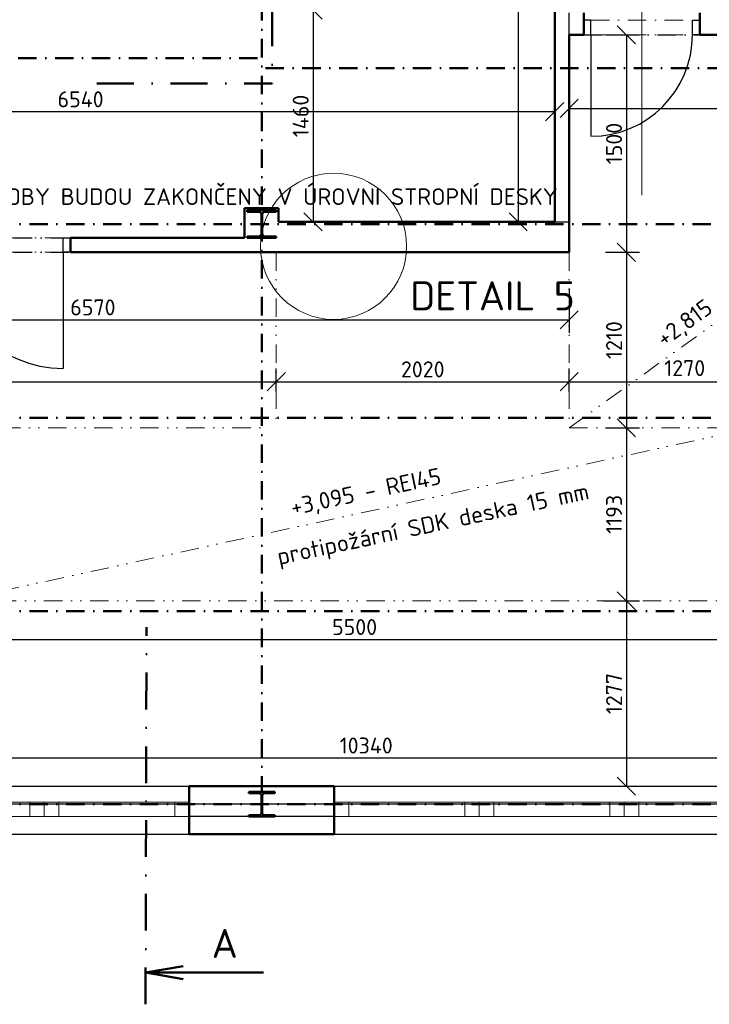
# Model space of a CAD drawing. Header units: millimetres. Extents: x -118752 to 407724, y -73278 to 155058.
# Tile 6 of 256: x -26990 to -22234, y -39162 to -32374. Entities that reach past the tile are written whole.
import ezdxf
from ezdxf.enums import TextEntityAlignment as Align

# ---------------------------------------------------------------- set-up
doc = ezdxf.new("R2010")
doc.units = ezdxf.units.MM
doc.header["$LTSCALE"] = 10
doc.linetypes.add('DASHDOT', pattern=[25.4, 12.7, -6.35, 0, -6.35])
doc.linetypes.add('DIVIDE', pattern=[31.75, 12.7, -6.35, 0, -6.35, 0, -6.35])
for name, color, linetype, lineweight in [('CKDVERE_', 7, 'Continuous', 25), ('CKDVERE_NADROVINOU', 1, 'DASHDOT', 18), ('CKDVERE_OSY', 1, 'Continuous', 18), ('CKDVERE_ZARUBNE_RAM', 5, 'Continuous', 25), ('CKKOTY', 3, 'Continuous', 25), ('CKOKNA', 1, 'Continuous', 18), ('CKPOPIS_POHLED', 3, 'Continuous', 25), ('CKREZY_OZNACENI', 4, 'DASHDOT', 50), ('CKSTENY_NADROVINOU', 7, 'DASHDOT', 25), ('CKSTENY_PODROVINOU', 7, 'Continuous', 25), ('CKSTENY_REZ', 6, 'Continuous', 50), ('CKTEXTY_MALE', 3, 'Continuous', 18), ('CKTEXTY_STREDNI', 6, 'Continuous', 25), ('CSPROFILY_REZY', 4, 'Continuous', 50), ('podhledy', 7, 'Continuous', 20), ('pohledy', 7, 'Continuous', 25)]:
    doc.layers.add(name, color=color, linetype=linetype, lineweight=lineweight)
doc.styles.get("Standard").update_dxf_attribs({"font": 'isocpeur.ttf'})
doc.dimstyles.new('CADKON', dxfattribs={"dimscale": 50, "dimtxt": 2.2, "dimasz": 2.5, "dimexe": 1.8, "dimexo": 5, "dimgap": 0.6, "dimtad": 1, "dimrnd": 1, "dimtxsty": 'Standard', "dimblk1": 'OBLIQUE', "dimblk2": 'OBLIQUE', "dimsah": 1, "dimcen": 2.5, "dimadec": 1, "dimazin": 2, "dimtfac": 1, "dimtdec": 4, "dimtix": 1, "dimtmove": 2, "dimatfit": 3, "dimldrblk": 'OPEN30', "dimfxl": 5, "dimfxlon": 1, "dimtolj": 1, "dimarcsym": 0})

# ---------------------------------------------------------------- blocks, each defined once
blk = doc.blocks.new('CK_S_EXT_HEAHEA180')
for p, q in [((-90, 85.5), (90, 85.5)), ((-90, 85.5), (-90, 76)), ((-90, 76), (-18, 76)), ((90, 76), (18, 76)), ((90, 85.5), (90, 76)), ((-3, -61), (-3, 61)), ((3, -61), (3, 61)), ((-90, -85.5), (-90, -76)), ((-90, -76), (-18, -76)), ((-90, -85.5), (90, -85.5)), ((90, -76), (18, -76)), ((90, -85.5), (90, -76))]:
    blk.add_line(p, q)
for centre, start, end in [((-18, 61), 0, 90), ((18, 61), 90, 180), ((-18, -61), 270, 0), ((18, -61), 180, 270)]:
    blk.add_arc(centre, 15, start, end)
blk = doc.blocks.new('CK_S_EXT_HEAHEA200')
for p, q in [((-100, 95), (100, 95)), ((-100, 95), (-100, 85)), ((-100, 85), (-21.25, 85)), ((100, 85), (21.25, 85)), ((100, 95), (100, 85)), ((-3.25, -67), (-3.25, 67)), ((3.25, -67), (3.25, 67)), ((-100, -95), (-100, -85)), ((-100, -85), (-21.25, -85)), ((-100, -95), (100, -95)), ((100, -85), (21.25, -85)), ((100, -95), (100, -85))]:
    blk.add_line(p, q)
for centre, start, end in [((-21.25, 67), 0, 90), ((21.25, 67), 90, 180), ((-21.25, -67), 270, 0), ((21.25, -67), 180, 270)]:
    blk.add_arc(centre, 18, start, end)
blk = doc.blocks.new('_OBLIQUE')
at = {"color": 0, "linetype": 'ByBlock'}
blk.add_line((-0.5, -0.5), (0.5, 0.5), dxfattribs=at)
blk = doc.blocks.new('*D9876')
at = {"layer": 'CKKOTY', "color": 0, "lineweight": -2}
for p, q in [((-27430.5, -36631), (-27430.5, -36736.5)), ((-27430.5, -36646.5), (-21930.5, -36646.5)), ((-21930.5, -36631), (-21930.5, -36736.5))]:
    blk.add_line(p, q, dxfattribs=at)
at = {"layer": 'Defpoints', "color": 0}
for p in [(-27430.5, -36381), (-21930.5, -36381), (-21930.5, -36646.5)]:
    blk.add_point(p, dxfattribs=at)
at = {"layer": 'CKKOTY', "color": 0, "lineweight": -2, "xscale": 125, "yscale": 125, "zscale": 125, "rotation": 180}
blk.add_blockref('_OBLIQUE', (-27430.5, -36646.5), dxfattribs=at)
at = {"layer": 'CKKOTY', "color": 0, "lineweight": -2, "xscale": 125, "yscale": 125, "zscale": 125}
blk.add_blockref('_OBLIQUE', (-21930.5, -36646.5), dxfattribs=at)
at = {"layer": 'CKKOTY', "color": 0, "insert": (-24680.5, -36561.5), "char_height": 110, "attachment_point": 5}
blk.add_mtext('\\A1;5500', dxfattribs=at)
blk = doc.blocks.new('_Open30')
at = {"color": 0, "lineweight": -2}
for p, q in [((-1, 0.268), (0, 0)), ((0, 0), (-1, -0.268)), ((0, 0), (-1, 0))]:
    blk.add_line(p, q, dxfattribs=at)
blk = doc.blocks.new('*D9879')
at = {"layer": 'CKKOTY', "color": 0, "lineweight": -2}
for p, q in [((-29770.5, -37408.5), (-29770.5, -37373.1)), ((-19430.5, -37408.5), (-19430.5, -37373.1)), ((-29770.5, -37463.1), (-19430.5, -37463.1))]:
    blk.add_line(p, q, dxfattribs=at)
at = {"layer": 'Defpoints', "color": 0}
for p in [(-19430.5, -37463.1), (-29770.5, -37658.5), (-19430.5, -37658.5)]:
    blk.add_point(p, dxfattribs=at)
at = {"layer": 'CKKOTY', "color": 0, "lineweight": -2, "xscale": 125, "yscale": 125, "zscale": 125, "rotation": 180}
blk.add_blockref('_OBLIQUE', (-29770.5, -37463.1), dxfattribs=at)
at = {"layer": 'CKKOTY', "color": 0, "lineweight": -2, "xscale": 125, "yscale": 125, "zscale": 125}
blk.add_blockref('_OBLIQUE', (-19430.5, -37463.1), dxfattribs=at)
at = {"layer": 'CKKOTY', "color": 0, "insert": (-24600.5, -37378.1), "char_height": 110, "attachment_point": 5}
blk.add_mtext('\\A1;10340', dxfattribs=at)
blk = doc.blocks.new('*D9891')
at = {"layer": 'CKKOTY', "color": 0, "lineweight": -2}
for p, q in [((-29770.5, -34228), (-29770.5, -34532.8)), ((-23200.5, -34228), (-23200.5, -34532.8)), ((-29770.5, -34442.8), (-23200.5, -34442.8))]:
    blk.add_line(p, q, dxfattribs=at)
at = {"layer": 'Defpoints', "color": 0}
for p in [(-29770.5, -33978), (-23200.5, -33978), (-23200.5, -34442.8)]:
    blk.add_point(p, dxfattribs=at)
at = {"layer": 'CKKOTY', "color": 0, "lineweight": -2, "xscale": 125, "yscale": 125, "zscale": 125, "rotation": 180}
blk.add_blockref('_OBLIQUE', (-29770.5, -34442.8), dxfattribs=at)
at = {"layer": 'CKKOTY', "color": 0, "lineweight": -2, "xscale": 125, "yscale": 125, "zscale": 125}
blk.add_blockref('_OBLIQUE', (-23200.5, -34442.8), dxfattribs=at)
at = {"layer": 'CKKOTY', "color": 0, "insert": (-26485.5, -34357.8), "char_height": 110, "attachment_point": 5}
blk.add_mtext('\\A1;6570', dxfattribs=at)
blk = doc.blocks.new('*D9892')
at = {"layer": 'CKKOTY', "color": 0, "lineweight": -2}
for p, q in [((-23200.5, -32735.6), (-23200.5, -33075.6)), ((-19430.5, -32735.6), (-19430.5, -33075.6)), ((-23200.5, -32985.6), (-19430.5, -32985.6))]:
    blk.add_line(p, q, dxfattribs=at)
at = {"layer": 'Defpoints', "color": 0}
for p in [(-23200.5, -32478), (-19430.5, -32478), (-19430.5, -32985.6)]:
    blk.add_point(p, dxfattribs=at)
at = {"layer": 'CKKOTY', "color": 0, "lineweight": -2, "xscale": 125, "yscale": 125, "zscale": 125, "rotation": 180}
blk.add_blockref('_OBLIQUE', (-23200.5, -32985.6), dxfattribs=at)
at = {"layer": 'CKKOTY', "color": 0, "lineweight": -2, "xscale": 125, "yscale": 125, "zscale": 125}
blk.add_blockref('_OBLIQUE', (-19430.5, -32985.6), dxfattribs=at)
at = {"layer": 'CKKOTY', "color": 0, "insert": (-21315.5, -32900.6), "char_height": 110, "attachment_point": 5}
blk.add_mtext('\\A1;3770', dxfattribs=at)
blk = doc.blocks.new('*D9976')
at = {"layer": 'CKKOTY', "color": 0, "lineweight": -2}
for p, q in [((-29840.5, -32758.1), (-29840.5, -33098.1)), ((-23300.5, -32758.1), (-23300.5, -33098.1)), ((-29840.5, -33008.1), (-23300.5, -33008.1))]:
    blk.add_line(p, q, dxfattribs=at)
at = {"layer": 'Defpoints', "color": 0}
for p in [(-23300.5, -32277.7), (-29840.5, -32353.7), (-23300.5, -33008.1)]:
    blk.add_point(p, dxfattribs=at)
at = {"layer": 'CKKOTY', "color": 0, "lineweight": -2, "xscale": 125, "yscale": 125, "zscale": 125, "rotation": 180}
blk.add_blockref('_OBLIQUE', (-29840.5, -33008.1), dxfattribs=at)
at = {"layer": 'CKKOTY', "color": 0, "lineweight": -2, "xscale": 125, "yscale": 125, "zscale": 125}
blk.add_blockref('_OBLIQUE', (-23300.5, -33008.1), dxfattribs=at)
at = {"layer": 'CKKOTY', "color": 0, "insert": (-26570.5, -32923.1), "char_height": 110, "attachment_point": 5}
blk.add_mtext('\\A1;6540', dxfattribs=at)
blk = doc.blocks.new('*D9977')
at = {"layer": 'CKKOTY', "color": 0, "lineweight": -2}
for p, q in [((-23550.5, -30433), (-23643, -30433)), ((-23553, -30433), (-23553, -33768)), ((-23550.5, -33768), (-23643, -33768))]:
    blk.add_line(p, q, dxfattribs=at)
at = {"layer": 'Defpoints', "color": 0}
for p in [(-23300.5, -30433), (-23553, -33768), (-23300.5, -33768)]:
    blk.add_point(p, dxfattribs=at)
at = {"layer": 'CKKOTY', "color": 0, "lineweight": -2, "xscale": 125, "yscale": 125, "zscale": 125}
for p, rotation in [((-23553, -30433), 90), ((-23553, -33768), 270)]:
    blk.add_blockref('_OBLIQUE', p, dxfattribs=dict(at, rotation=rotation))
at = {"layer": 'CKKOTY', "color": 0, "insert": (-23638, -32100.5), "char_height": 110, "attachment_point": 5, "rotation": 90}
blk.add_mtext('\\A1;3335', dxfattribs=at)
blk = doc.blocks.new('*D9979')
at = {"layer": 'CKKOTY', "color": 0, "lineweight": -2}
for p, q in [((-25190.5, -32308), (-24877.1, -32308)), ((-24967.1, -32308), (-24967.1, -33768)), ((-24950.5, -33768), (-24877.1, -33768))]:
    blk.add_line(p, q, dxfattribs=at)
at = {"layer": 'Defpoints', "color": 0}
for p in [(-25440.5, -32308), (-25200.5, -33768), (-24967.1, -33768)]:
    blk.add_point(p, dxfattribs=at)
at = {"layer": 'CKKOTY', "color": 0, "lineweight": -2, "xscale": 125, "yscale": 125, "zscale": 125}
for p, rotation in [((-24967.1, -32308), 90), ((-24967.1, -33768), 270)]:
    blk.add_blockref('_OBLIQUE', p, dxfattribs=dict(at, rotation=rotation))
at = {"layer": 'CKKOTY', "color": 0, "insert": (-25052.1, -33038), "char_height": 110, "attachment_point": 5, "rotation": 90}
blk.add_mtext('\\A1;1460', dxfattribs=at)
blk = doc.blocks.new('*D10196')
at = {"layer": 'CKKOTY', "color": 0, "lineweight": -2}
for p, q in [((-25220.5, -34938), (-25220.5, -34779.7)), ((-23200.5, -34938), (-23200.5, -34779.7)), ((-25220.5, -34869.7), (-23200.5, -34869.7))]:
    blk.add_line(p, q, dxfattribs=at)
at = {"layer": 'Defpoints', "color": 0}
for p in [(-23200.5, -34869.7), (-25220.5, -35188), (-23200.5, -35188)]:
    blk.add_point(p, dxfattribs=at)
at = {"layer": 'CKKOTY', "color": 0, "lineweight": -2, "xscale": 125, "yscale": 125, "zscale": 125, "rotation": 180}
blk.add_blockref('_OBLIQUE', (-25220.5, -34869.7), dxfattribs=at)
at = {"layer": 'CKKOTY', "color": 0, "lineweight": -2, "xscale": 125, "yscale": 125, "zscale": 125}
blk.add_blockref('_OBLIQUE', (-23200.5, -34869.7), dxfattribs=at)
at = {"layer": 'CKKOTY', "color": 0, "insert": (-24210.5, -34784.7), "char_height": 110, "attachment_point": 5}
blk.add_mtext('\\A1;2020', dxfattribs=at)
blk = doc.blocks.new('*D10197')
at = {"layer": 'CKKOTY', "color": 0, "lineweight": -2}
for p, q in [((-29270.5, -34938), (-29270.5, -34779.7)), ((-25220.5, -34938), (-25220.5, -34779.7)), ((-29270.5, -34869.7), (-25220.5, -34869.7))]:
    blk.add_line(p, q, dxfattribs=at)
at = {"layer": 'Defpoints', "color": 0}
for p in [(-25220.5, -34869.7), (-29270.5, -35188), (-25220.5, -35188)]:
    blk.add_point(p, dxfattribs=at)
at = {"layer": 'CKKOTY', "color": 0, "lineweight": -2, "xscale": 125, "yscale": 125, "zscale": 125, "rotation": 180}
blk.add_blockref('_OBLIQUE', (-29270.5, -34869.7), dxfattribs=at)
at = {"layer": 'CKKOTY', "color": 0, "lineweight": -2, "xscale": 125, "yscale": 125, "zscale": 125}
blk.add_blockref('_OBLIQUE', (-25220.5, -34869.7), dxfattribs=at)
at = {"layer": 'CKKOTY', "color": 0, "insert": (-27245.5, -34784.7), "char_height": 110, "attachment_point": 5}
blk.add_mtext('\\A1;4050', dxfattribs=at)
blk = doc.blocks.new('*D10198')
at = {"layer": 'CKKOTY', "color": 0, "lineweight": -2}
for p, q in [((-23200.5, -34938), (-23200.5, -34779.7)), ((-21930.5, -34938), (-21930.5, -34779.7)), ((-23200.5, -34869.7), (-21930.5, -34869.7))]:
    blk.add_line(p, q, dxfattribs=at)
at = {"layer": 'Defpoints', "color": 0}
for p in [(-21930.5, -34869.7), (-23200.5, -35188), (-21930.5, -35188)]:
    blk.add_point(p, dxfattribs=at)
at = {"layer": 'CKKOTY', "color": 0, "lineweight": -2, "xscale": 125, "yscale": 125, "zscale": 125, "rotation": 180}
blk.add_blockref('_OBLIQUE', (-23200.5, -34869.7), dxfattribs=at)
at = {"layer": 'CKKOTY', "color": 0, "lineweight": -2, "xscale": 125, "yscale": 125, "zscale": 125}
blk.add_blockref('_OBLIQUE', (-21930.5, -34869.7), dxfattribs=at)
at = {"layer": 'CKKOTY', "color": 0, "insert": (-22403.8, -34776.3), "char_height": 110, "attachment_point": 5}
blk.add_mtext('\\A1;1270', dxfattribs=at)
blk = doc.blocks.new('*D10199')
at = {"layer": 'CKKOTY', "color": 0, "lineweight": -2}
for p, q in [((-22950.5, -32478), (-22716.3, -32478)), ((-22806.3, -32478), (-22806.3, -33978)), ((-22950.5, -33978), (-22716.3, -33978))]:
    blk.add_line(p, q, dxfattribs=at)
at = {"layer": 'Defpoints', "color": 0}
for p in [(-23200.5, -32478), (-23200.5, -33978), (-22806.3, -33978)]:
    blk.add_point(p, dxfattribs=at)
at = {"layer": 'CKKOTY', "color": 0, "lineweight": -2, "xscale": 125, "yscale": 125, "zscale": 125}
for p, rotation in [((-22806.3, -32478), 90), ((-22806.3, -33978), 270)]:
    blk.add_blockref('_OBLIQUE', p, dxfattribs=dict(at, rotation=rotation))
at = {"layer": 'CKKOTY', "color": 0, "insert": (-22891.3, -33228), "char_height": 110, "attachment_point": 5, "rotation": 90}
blk.add_mtext('\\A1;1500', dxfattribs=at)
blk = doc.blocks.new('*D10200')
at = {"layer": 'CKKOTY', "color": 0, "lineweight": -2}
for p, q in [((-22950.5, -33978), (-22716.3, -33978)), ((-22806.3, -33978), (-22806.3, -35188)), ((-22950.5, -35188), (-22716.3, -35188))]:
    blk.add_line(p, q, dxfattribs=at)
at = {"layer": 'Defpoints', "color": 0}
for p in [(-23200.5, -33978), (-23200.5, -35188), (-22806.3, -35188)]:
    blk.add_point(p, dxfattribs=at)
at = {"layer": 'CKKOTY', "color": 0, "lineweight": -2, "xscale": 125, "yscale": 125, "zscale": 125}
for p, rotation in [((-22806.3, -33978), 90), ((-22806.3, -35188), 270)]:
    blk.add_blockref('_OBLIQUE', p, dxfattribs=dict(at, rotation=rotation))
at = {"layer": 'CKKOTY', "color": 0, "insert": (-22891.3, -34583), "char_height": 110, "attachment_point": 5, "rotation": 90}
blk.add_mtext('\\A1;1210', dxfattribs=at)
blk = doc.blocks.new('*D10201')
at = {"layer": 'CKKOTY', "color": 0, "lineweight": -2}
for p, q in [((-22950.5, -35188), (-22716.3, -35188)), ((-22806.3, -35188), (-22806.3, -36381)), ((-22964.2, -36381), (-22716.3, -36381))]:
    blk.add_line(p, q, dxfattribs=at)
at = {"layer": 'Defpoints', "color": 0}
for p in [(-23200.5, -35188), (-23214.2, -36381), (-22806.3, -36381)]:
    blk.add_point(p, dxfattribs=at)
at = {"layer": 'CKKOTY', "color": 0, "lineweight": -2, "xscale": 125, "yscale": 125, "zscale": 125}
for p, rotation in [((-22806.3, -35188), 90), ((-22806.3, -36381), 270)]:
    blk.add_blockref('_OBLIQUE', p, dxfattribs=dict(at, rotation=rotation))
at = {"layer": 'CKKOTY', "color": 0, "insert": (-22891.3, -35784.5), "char_height": 110, "attachment_point": 5, "rotation": 90}
blk.add_mtext('\\A1;1193', dxfattribs=at)
blk = doc.blocks.new('*D10202')
at = {"layer": 'CKKOTY', "color": 0, "lineweight": -2}
for p, q in [((-22964.2, -36381), (-22716.3, -36381)), ((-22806.3, -36381), (-22806.3, -37658.5)), ((-22888.6, -37658.5), (-22716.3, -37658.5))]:
    blk.add_line(p, q, dxfattribs=at)
at = {"layer": 'Defpoints', "color": 0}
for p in [(-23214.2, -36381), (-23138.6, -37658.5), (-22806.3, -37658.5)]:
    blk.add_point(p, dxfattribs=at)
at = {"layer": 'CKKOTY', "color": 0, "lineweight": -2, "xscale": 125, "yscale": 125, "zscale": 125}
for p, rotation in [((-22806.3, -36381), 90), ((-22806.3, -37658.5), 270)]:
    blk.add_blockref('_OBLIQUE', p, dxfattribs=dict(at, rotation=rotation))
at = {"layer": 'CKKOTY', "color": 0, "insert": (-22891.3, -37019.7), "char_height": 110, "attachment_point": 5, "rotation": 90}
blk.add_mtext('\\A1;1277', dxfattribs=at)

msp = doc.modelspace()

# ---------------------------------------------------------------- linework, layer by layer
at = {"layer": 'CKDVERE_'}
for p, q in [((-23050.468, -32477.981), (-23050.468, -33177.981)), ((-26690.468, -33977.981), (-26690.468, -34777.981))]:
    msp.add_line(p, q, dxfattribs=at)
for centre, radius, start, end in [((-23050.468, -32477.981), 700, 270, 0), ((-26690.468, -33977.981), 800, 180, 270)]:
    msp.add_arc(centre, radius, start, end, dxfattribs=at)
at = {"layer": 'CKDVERE_NADROVINOU'}
for p, q in [((-23050.468, -32377.981), (-22350.468, -32377.981)), ((-23050.468, -32477.981), (-22350.468, -32477.981)), ((-26690.468, -33877.981), (-27490.468, -33877.981)), ((-26690.468, -33977.981), (-27490.468, -33977.981))]:
    msp.add_line(p, q, dxfattribs=at)
at = {"layer": 'CKDVERE_OSY'}
msp.add_line((-22700.468, -32222.981), (-22700.468, -33584.007), dxfattribs=at)
at = {"layer": 'CKDVERE_ZARUBNE_RAM'}
for p, q in [((-23100.468, -32377.981), (-23100.468, -32477.981)), ((-23050.468, -32377.981), (-23100.468, -32377.981)), ((-23050.468, -32477.981), (-23050.468, -32377.981)), ((-22350.468, -32477.981), (-22350.468, -32377.981)), ((-22350.468, -32377.981), (-22300.468, -32377.981)), ((-22300.468, -32377.981), (-22300.468, -32477.981)), ((-23100.468, -32477.981), (-23050.468, -32477.981)), ((-22300.468, -32477.981), (-22350.468, -32477.981)), ((-26690.468, -33977.981), (-26690.468, -33877.981)), ((-26690.468, -33877.981), (-26640.468, -33877.981)), ((-26640.468, -33877.981), (-26640.468, -33977.981)), ((-26640.468, -33977.981), (-26690.468, -33977.981))]:
    msp.add_line(p, q, dxfattribs=at)
at = {"layer": 'CKOKNA'}
for p, q in [((-27720.468, -37768.481), (-26920.468, -37768.481)), ((-26820.468, -37768.481), (-26920.468, -37768.481)), ((-26920.468, -37868.481), (-26920.468, -37768.481)), ((-26820.468, -37868.481), (-26820.468, -37768.481)), ((-26720.468, -37768.481), (-26820.468, -37768.481)), ((-26720.468, -37768.481), (-25920.468, -37768.481)), ((-26720.468, -37868.481), (-26720.468, -37768.481)), ((-25920.468, -37868.481), (-25920.468, -37768.481)), ((-25920.468, -37768.481), (-25820.468, -37768.481)), ((-25820.468, -37868.481), (-25820.468, -37768.481)), ((-24720.468, -37768.481), (-24820.468, -37768.481)), ((-24820.468, -37868.481), (-24820.468, -37768.481)), ((-24720.468, -37768.481), (-23920.468, -37768.481)), ((-24720.468, -37868.481), (-24720.468, -37768.481)), ((-23820.468, -37768.481), (-23920.468, -37768.481)), ((-23920.468, -37868.481), (-23920.468, -37768.481)), ((-23820.468, -37868.481), (-23820.468, -37768.481)), ((-23720.468, -37768.481), (-23820.468, -37768.481)), ((-23720.468, -37768.481), (-22920.468, -37768.481)), ((-23720.468, -37868.481), (-23720.468, -37768.481)), ((-22820.468, -37768.481), (-22920.468, -37768.481)), ((-22920.468, -37868.481), (-22920.468, -37768.481)), ((-22820.468, -37868.481), (-22820.468, -37768.481)), ((-22720.468, -37768.481), (-22820.468, -37768.481)), ((-22720.468, -37768.481), (-21920.468, -37768.481)), ((-22720.468, -37868.481), (-22720.468, -37768.481)), ((-27720.468, -37868.481), (-26920.468, -37868.481)), ((-26820.468, -37868.481), (-26920.468, -37868.481)), ((-26720.468, -37868.481), (-26820.468, -37868.481)), ((-26720.468, -37868.481), (-25920.468, -37868.481)), ((-25920.468, -37868.481), (-25820.468, -37868.481)), ((-24720.468, -37868.481), (-24820.468, -37868.481)), ((-24720.468, -37868.481), (-23920.468, -37868.481)), ((-23820.468, -37868.481), (-23920.468, -37868.481)), ((-23720.468, -37868.481), (-23820.468, -37868.481)), ((-23720.468, -37868.481), (-22920.468, -37868.481)), ((-22820.468, -37868.481), (-22920.468, -37868.481)), ((-22720.468, -37868.481), (-22820.468, -37868.481)), ((-22720.468, -37868.481), (-21920.468, -37868.481))]:
    msp.add_line(p, q, dxfattribs=at)
at = {"layer": 'CKREZY_OZNACENI', "ltscale": 2}
for p, q in [((-25248.66, -31795.637), (-25248.66, -32814.824)), ((-26458.018, -32814.824), (-25248.66, -32814.824)), ((-26122.352, -39162.082), (-26115.903, -36561.476))]:
    msp.add_line(p, q, dxfattribs=at)
at = {"layer": 'CKREZY_OZNACENI', "linetype": 'Continuous'}
for q in [(-25863.061, -38898.231), (-25308.728, -38943.814), (-25863.061, -38989.397)]:
    msp.add_line((-26121.573, -38943.814), q, dxfattribs=at)
at = {"layer": 'CKSTENY_NADROVINOU'}
for p, q in [((-23100.468, -32477.981), (-22300.468, -32477.981)), ((-27540.468, -33877.981), (-26640.468, -33877.981)), ((-27540.468, -33977.981), (-26640.468, -33977.981))]:
    msp.add_line(p, q, dxfattribs=at)
at = {"layer": 'CKSTENY_PODROVINOU', "color": 0, "linetype": 'Continuous'}
msp.add_line((-23200.468, -32477.981), (-23200.468, -32327.981), dxfattribs=at)
at = {"layer": 'CKSTENY_PODROVINOU'}
for p, q in [((-23300.468, -33767.981), (-23200.468, -33767.981)), ((-29770.468, -37658.481), (-25820.468, -37658.481)), ((-24820.468, -37658.481), (-19820.468, -37658.481)), ((-24820.468, -37868.481), (-25820.468, -37868.481)), ((-25820.468, -37868.481), (-25820.468, -37988.481)), ((-24820.468, -37868.481), (-24820.468, -37988.481)), ((-30820.468, -37988.481), (-25820.468, -37988.481)), ((-24820.468, -37988.481), (-19820.468, -37988.481))]:
    msp.add_line(p, q, dxfattribs=at)
at = {"layer": 'CKSTENY_REZ'}
for p, q in [((-23300.468, -33767.981), (-23300.468, -32027.981)), ((-23100.468, -32477.981), (-23100.468, -32327.981)), ((-22300.468, -32477.981), (-22300.468, -32327.981)), ((-23200.468, -32477.981), (-23100.468, -32477.981)), ((-23200.468, -33977.981), (-23200.468, -32477.981)), ((-22300.468, -32477.981), (-19430.468, -32477.981)), ((-25440.468, -33877.981), (-25440.468, -33673.374)), ((-25440.468, -33673.374), (-25205.854, -33673.374)), ((-25205.854, -33673.374), (-25205.854, -33767.981)), ((-25205.854, -33767.981), (-23300.468, -33767.981)), ((-25200.468, -33767.981), (-25200.468, -33767.981)), ((-26640.468, -33877.981), (-25440.468, -33877.981)), ((-26640.468, -33877.981), (-26640.468, -33977.981)), ((-26640.468, -33977.981), (-23200.468, -33977.981)), ((-24820.468, -37658.481), (-25820.468, -37658.481)), ((-25820.468, -37988.481), (-25820.468, -37658.481)), ((-25200.468, -37658.481), (-25300.468, -37658.481)), ((-24820.468, -37988.481), (-24820.468, -37658.481)), ((-24820.468, -37988.481), (-25820.468, -37988.481))]:
    msp.add_line(p, q, dxfattribs=at)
at = {"layer": 'CKTEXTY_MALE'}
msp.add_circle((-24825.4, -33936.521), 503.851, dxfattribs=at)
at = {"layer": 'CSPROFILY_REZY', "linetype": 'DASHDOT'}
for p, q in [((-25320.468, -27932.981), (-25320.468, -37697.481)), ((-31320.468, -32639.981), (-25320.468, -32639.981)), ((-19324.218, -32707.981), (-25320.468, -32707.981)), ((-35817.218, -33784.981), (-19415.468, -33784.981)), ((-35817.218, -35117.981), (-19320.468, -35117.981)), ((-35817.218, -36450.981), (-19320.468, -36450.981)), ((-35817.468, -37782.981), (-19323.468, -37782.981))]:
    msp.add_line(p, q, dxfattribs=at)
at = {"layer": 'podhledy', "linetype": 'DIVIDE'}
for p, q in [((-23200.468, -35187.981), (-19430.468, -32477.981)), ((-25220.468, -33977.981), (-25220.468, -35187.981)), ((-23200.468, -33977.981), (-23200.468, -35187.981)), ((-27430.468, -36380.981), (-21930.468, -35187.981))]:
    msp.add_line(p, q, dxfattribs=at)
msp.add_lwpolyline([(-23200.468, -35187.981), (-21930.468, -35187.981), (-21930.468, -36380.981), (-27430.468, -36380.981), (-27430.468, -35187.981), (-25220.468, -35187.981)], dxfattribs=at)
at = {"layer": 'pohledy'}
msp.add_line((-19323.468, -37782.981), (-35817.468, -37782.981), dxfattribs=at)

# ---------------------------------------------------------------- block references
at = {"layer": 'CSPROFILY_REZY'}
for name, p in [('CK_S_EXT_HEAHEA200', (-25320.468, -33782.981)), ('CK_S_EXT_HEAHEA200', (-25320.468, -33782.981)), ('CK_S_EXT_HEAHEA180', (-25320.468, -37782.981)), ('CK_S_EXT_HEAHEA180', (-25320.468, -37782.981))]:
    msp.add_blockref(name, p, dxfattribs=at)

# ---------------------------------------------------------------- texts
at = {"layer": 'CKPOPIS_POHLED'}
msp.add_text('A', height=200, dxfattribs=at).set_placement((-25576.208, -38741.928), align=Align.MIDDLE_CENTER)
at = {"layer": 'CKTEXTY_MALE'}
msp.add_text('SDK PŘÍČKY OBVODU CHODBY BUDOU ZAKONČENY V ÚROVNI STROPNÍ DESKY', height=115, dxfattribs=at).set_placement((-28973.344, -33651.62))
for s, rotation, p in [('+2,815 - REI45', 36, (-22544.891, -34633.994)), ('+3,095 - REI45', 12, (-25108.168, -35792.903)), ('protipožární SDK deska 15 mm', 12, (-25202.134, -36133.547))]:
    msp.add_text(s, height=115, rotation=rotation, dxfattribs=at).set_placement(p)
at = {"layer": 'CKTEXTY_STREDNI', "insert": (-24296.234, -34177.646), "char_height": 200, "width": 1505.11879, "attachment_point": 1}
msp.add_mtext('DETAIL 5', dxfattribs=at)

# ---------------------------------------------------------------- dimensions: what is measured, and where the dimension line sits
at = {"layer": 'CKKOTY'}
for base, p1, p2, picture, middle in [((-23552.955, -33767.981), (-23300.468, -30432.981), (-23300.468, -33767.981), '*D9977', (-23637.955, -32100.481)), ((-22806.267, -33977.981), (-23200.468, -32477.981), (-23200.468, -33977.981), '*D10199', (-22891.267, -33227.981))]:
    dim = msp.add_linear_dim(base=base, p1=p1, p2=p2, angle=90, dimstyle='CADKON', dxfattribs=at)
    dim.commit()
    dim.dimension.update_dxf_attribs({"geometry": picture, "text_midpoint": middle})
for base, p1, p2, picture, middle in [((-23300.468, -33008.15), (-29840.468, -32353.7), (-23300.468, -32277.737), '*D9976', (-26570.468, -32923.15)), ((-19430.468, -32985.6), (-23200.468, -32477.981), (-19430.468, -32477.981), '*D9892', (-21315.468, -32900.6)), ((-23200.468, -34442.769), (-29770.468, -33977.981), (-23200.468, -33977.981), '*D9891', (-26485.468, -34357.769)), ((-25220.468, -34869.673), (-29270.468, -35187.981), (-25220.468, -35187.981), '*D10197', (-27245.468, -34784.673)), ((-21930.468, -36646.462), (-27430.468, -36380.981), (-21930.468, -36380.981), '*D9876', (-24680.468, -36561.462)), ((-19430.468, -37463.097), (-29770.468, -37658.481), (-19430.468, -37658.481), '*D9879', (-24600.468, -37378.097))]:
    dim = msp.add_linear_dim(base=base, p1=p1, p2=p2, dimstyle='CADKON', dxfattribs=at)
    dim.commit()
    dim.dimension.update_dxf_attribs({"geometry": picture, "text_midpoint": middle})
for base, p1, p2, picture, middle in [((-24967.123771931, -33767.981361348), (-25440.468313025, -32308.006361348), (-25200.468313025, -33767.981361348), '*D9979', (-25052.123771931, -33037.993861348)), ((-22806.267, -35187.981), (-23200.468, -33977.981), (-23200.468, -35187.981), '*D10200', (-22891.267, -34582.981)), ((-22806.267, -36380.981), (-23200.468, -35187.981), (-23214.23, -36380.981), '*D10201', (-22891.267, -35784.481)), ((-22806.267, -37658.481), (-23214.23, -36380.981), (-23138.631, -37658.481), '*D10202', (-22891.267, -37019.731))]:
    dim = msp.add_linear_dim(base=base, p1=p1, p2=p2, angle=90, dimstyle='CADKON', override={"dimtmove": 2}, dxfattribs=at)
    dim.commit()
    dim.dimension.update_dxf_attribs({"geometry": picture, "text_midpoint": middle})
dim = msp.add_linear_dim(base=(-23200.468, -34869.673), p1=(-25220.468, -35187.981), p2=(-23200.468, -35187.981), dimstyle='CADKON', override={"dimtmove": 2}, dxfattribs=at)
dim.commit()
dim.dimension.update_dxf_attribs({"geometry": '*D10196', "text_midpoint": (-24210.468, -34784.673)})
dim = msp.add_linear_dim(base=(-21930.468, -34869.673), p1=(-23200.468, -35187.981), p2=(-21930.468, -35187.981), dimstyle='CADKON', override={"dimtmove": 2}, dxfattribs=at)
dim.commit()
dim.dimension.update_dxf_attribs({"geometry": '*D10198', "text_midpoint": (-22403.76, -34776.326), "dimtype": 160})

doc.saveas('drawing.dxf')
